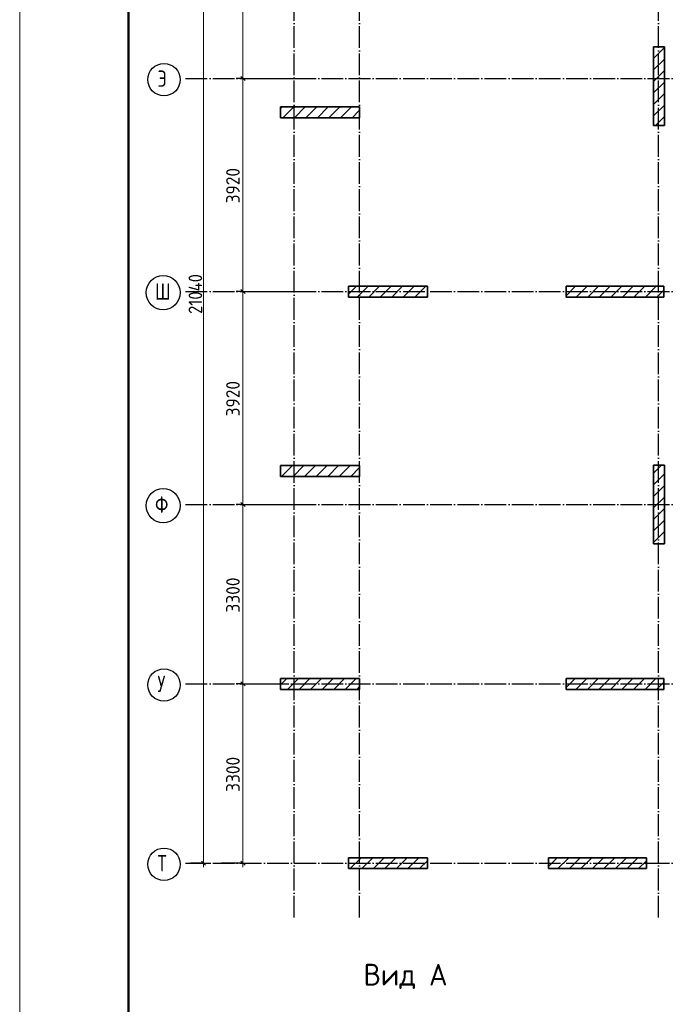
# Model space of a CAD drawing. Header units: millimetres. Extents: x -49773 to 2322955, y -3321 to 58485.
# Tile 107 of 256: x 493720 to 505616, y 30643 to 48763. Entities that reach past the tile are written whole.
import ezdxf

# ---------------------------------------------------------------- set-up
doc = ezdxf.new("R2010")
doc.units = ezdxf.units.MM
for name, pattern in [('______11', [500, 400, -50, 0, -50]), ('______3', [500, 400, -100]), ('______5', [1100, 800, -100, 100, -100])]:
    doc.linetypes.add(name, pattern=pattern)
doc.layers.add('Standard', color=7, linetype='Continuous', lineweight=25)
doc.layers.add('Балка_ общее', color=7, linetype='______3', lineweight=13)
doc.layers.add('Осевая линия_ общее', color=7, linetype='______5', lineweight=13, true_color=0xa0a0a0)
doc.styles.add('ISOCPEUR', font='txt')

msp = doc.modelspace()

# ---------------------------------------------------------------- linework, layer by layer
at = {"color": 7, "linetype": 'Continuous', "lineweight": 35, "transparency": 33554687}
for p, q in [((505381.5, 48263.9), (505381.5, 46813.9)), ((505581.5, 48263.9), (505381.5, 48263.9)), ((505581.5, 46813.9), (505581.5, 48263.9)), ((499971.5, 47158.9), (498521.5, 47158.9)), ((498521.5, 47158.9), (498521.5, 46958.9)), ((499971.5, 46958.9), (499971.5, 47158.9)), ((498521.5, 46958.9), (499971.5, 46958.9)), ((505381.5, 46813.9), (505581.5, 46813.9)), ((501221.5, 43858.9), (499771.5, 43858.9)), ((499771.5, 43858.9), (499771.5, 43658.9)), ((501221.5, 43658.9), (501221.5, 43858.9)), ((505571.5, 43858.9), (503771.5, 43858.9)), ((503771.5, 43858.9), (503771.5, 43658.9)), ((505571.5, 43658.9), (505571.5, 43858.9)), ((499771.5, 43658.9), (501221.5, 43658.9)), ((503771.5, 43658.9), (505571.5, 43658.9)), ((499971.5, 40558.9), (498521.5, 40558.9)), ((498521.5, 40558.9), (498521.5, 40358.9)), ((499971.5, 40358.9), (499971.5, 40558.9)), ((505381.5, 40563.9), (505381.5, 39113.9)), ((505581.5, 40563.9), (505381.5, 40563.9)), ((505581.5, 39113.9), (505581.5, 40563.9)), ((498521.5, 40358.9), (499971.5, 40358.9)), ((505381.5, 39113.9), (505581.5, 39113.9)), ((499971.5, 36638.9), (498521.5, 36638.9)), ((498521.5, 36638.9), (498521.5, 36438.9)), ((499971.5, 36438.9), (499971.5, 36638.9)), ((505571.5, 36638.9), (503771.5, 36638.9)), ((503771.5, 36638.9), (503771.5, 36438.9)), ((505571.5, 36438.9), (505571.5, 36638.9)), ((498521.5, 36438.9), (499971.5, 36438.9)), ((503771.5, 36438.9), (505571.5, 36438.9)), ((501221.5, 33338.9), (499771.5, 33338.9)), ((499771.5, 33338.9), (499771.5, 33138.9)), ((501221.5, 33138.9), (501221.5, 33338.9)), ((505251.5, 33338.9), (503451.5, 33338.9)), ((503451.5, 33338.9), (503451.5, 33138.9)), ((505251.5, 33138.9), (505251.5, 33338.9)), ((499771.5, 33138.9), (501221.5, 33138.9)), ((503451.5, 33138.9), (505251.5, 33138.9))]:
    msp.add_line(p, q, dxfattribs=at)
at = {"color": 253, "linetype": '______11', "lineweight": 18, "true_color": 0xababab, "transparency": 33554687}
for p, q in [((505381.5, 48263.2), (505382.1, 48263.9)), ((505381.5, 47839), (505581.5, 48039)), ((505381.5, 47414.7), (505581.5, 47614.7)), ((498561.7, 46958.9), (498761.7, 47158.9)), ((498986, 46958.9), (499186, 47158.9)), ((499410.2, 46958.9), (499610.2, 47158.9)), ((505381.5, 46990.4), (505581.5, 47190.4)), ((499834.5, 46958.9), (499971.5, 47095.9)), ((499928.6, 43658.9), (500128.6, 43858.9)), ((500352.9, 43658.9), (500552.9, 43858.9)), ((500777.1, 43658.9), (500977.1, 43858.9)), ((503771.5, 43683.4), (503947, 43858.9)), ((504171.2, 43658.9), (504371.2, 43858.9)), ((504595.5, 43658.9), (504795.5, 43858.9)), ((505019.8, 43658.9), (505219.8, 43858.9)), ((501201.4, 43658.9), (501221.5, 43679)), ((505444, 43658.9), (505571.5, 43786.3)), ((498521.5, 40554.7), (498525.7, 40558.9)), ((498749.9, 40358.9), (498949.9, 40558.9)), ((499174.2, 40358.9), (499374.2, 40558.9)), ((499598.4, 40358.9), (499798.5, 40558.9)), ((505381.5, 40202.2), (505581.5, 40402.2)), ((505381.5, 39778), (505581.5, 39978)), ((505381.5, 39353.7), (505581.5, 39553.7)), ((505565.9, 39113.9), (505581.5, 39129.4)), ((498648.3, 36438.9), (498848.3, 36638.9)), ((499072.6, 36438.9), (499272.6, 36638.9)), ((499496.8, 36438.9), (499696.8, 36638.9)), ((503771.5, 36470.9), (503939.5, 36638.9)), ((504163.7, 36438.9), (504363.7, 36638.9)), ((504588, 36438.9), (504788, 36638.9)), ((505012.3, 36438.9), (505212.3, 36638.9)), ((499921.1, 36438.9), (499971.5, 36489.3)), ((505436.5, 36438.9), (505571.5, 36573.8)), ((499771.5, 33319.4), (499791, 33338.9)), ((500015.2, 33138.9), (500215.2, 33338.9)), ((500439.5, 33138.9), (500639.5, 33338.9)), ((500863.7, 33138.9), (501063.7, 33338.9)), ((503451.5, 33181), (503609.3, 33338.9)), ((503833.6, 33138.9), (504033.6, 33338.9)), ((504257.9, 33138.9), (504457.9, 33338.9)), ((504682.1, 33138.9), (504882.1, 33338.9)), ((505106.4, 33138.9), (505251.5, 33284))]:
    msp.add_line(p, q, dxfattribs=at)
at = {"color": 253, "linetype": '______5', "lineweight": 18, "true_color": 0xababab, "transparency": 33554687}
for p, q in [((505381.5, 48051.1), (505581.5, 48251.1)), ((505381.5, 47626.8), (505581.5, 47826.8)), ((505381.5, 47202.6), (505581.5, 47402.6)), ((498521.5, 47130.8), (498549.6, 47158.9)), ((498773.8, 46958.9), (498973.8, 47158.9)), ((499198.1, 46958.9), (499398.1, 47158.9)), ((499622.4, 46958.9), (499822.4, 47158.9)), ((505417.1, 46813.9), (505581.5, 46978.3)), ((499771.5, 43713.9), (499916.5, 43858.9)), ((500140.7, 43658.9), (500340.7, 43858.9)), ((500565, 43658.9), (500765, 43858.9)), ((500989.3, 43658.9), (501189.3, 43858.9)), ((503959.1, 43658.9), (504159.1, 43858.9)), ((504383.4, 43658.9), (504583.4, 43858.9)), ((504807.6, 43658.9), (505007.6, 43858.9)), ((505231.9, 43658.9), (505431.9, 43858.9)), ((498537.8, 40358.9), (498737.8, 40558.9)), ((498962.1, 40358.9), (499162.1, 40558.9)), ((499386.3, 40358.9), (499586.3, 40558.9)), ((499810.6, 40358.9), (499971.5, 40519.8)), ((505381.5, 40414.3), (505531, 40563.9)), ((505381.5, 39990.1), (505581.5, 40190.1)), ((505381.5, 39565.8), (505581.5, 39765.8)), ((505381.5, 39141.6), (505581.5, 39341.6)), ((498521.5, 36524.2), (498636.2, 36638.9)), ((498860.4, 36438.9), (499060.4, 36638.9)), ((499284.7, 36438.9), (499484.7, 36638.9)), ((499709, 36438.9), (499909, 36638.9)), ((503951.6, 36438.9), (504151.6, 36638.9)), ((504375.9, 36438.9), (504575.9, 36638.9)), ((504800.1, 36438.9), (505000.1, 36638.9)), ((505224.4, 36438.9), (505424.4, 36638.9)), ((499803.1, 33138.9), (500003.1, 33338.9)), ((500227.4, 33138.9), (500427.4, 33338.9)), ((500651.6, 33138.9), (500851.6, 33338.9)), ((501075.9, 33138.9), (501221.5, 33284.5)), ((503621.5, 33138.9), (503821.5, 33338.9)), ((504045.7, 33138.9), (504245.7, 33338.9)), ((504470, 33138.9), (504670, 33338.9)), ((504894.3, 33138.9), (505094.3, 33338.9))]:
    msp.add_line(p, q, dxfattribs=at)
at = {"layer": 'Standard', "color": 7, "linetype": 'Continuous', "lineweight": 13, "transparency": 33554687}
msp.add_lwpolyline([(493720.4, -1402.4), (535720.4, -1402.4), (535720.4, 57997.6), (493720.4, 57997.6), (493720.4, -1402.4)], close=True, dxfattribs=at)
at = {"layer": 'Standard', "color": 7, "linetype": 'Continuous', "lineweight": 50, "transparency": 33554687}
msp.add_lwpolyline([(495720.4, 57497.6), (535220.4, 57497.6), (535220.4, -902.4), (495720.4, -902.4), (495720.4, 57497.6)], close=True, dxfattribs=at)
at = {"layer": 'Балка_ общее', "color": 7, "linetype": 'Continuous', "lineweight": 13, "transparency": 33554687}
for p, q in [((497102.9, 33238.9), (497102.9, 54278.9)), ((497828.4, 47678.9), (497828.4, 50978.9)), ((497828.4, 43758.9), (497828.4, 47678.9)), ((497828.4, 39838.9), (497828.4, 43758.9)), ((497828.4, 36538.9), (497828.4, 39838.9)), ((497828.4, 33238.9), (497828.4, 36538.9)), ((497102.9, 33238.9), (497102.9, 33163.9)), ((497828.4, 33238.9), (497828.4, 33163.9))]:
    msp.add_line(p, q, dxfattribs=at)
at = {"layer": 'Балка_ общее', "color": 251, "linetype": 'Continuous', "lineweight": -3, "true_color": 0x656565, "transparency": 33554687}
for p, q in [((497828.4, 47678.9), (497703.4, 47678.9)), ((497828.4, 47678.9), (497953.4, 47678.9)), ((497828.4, 47678.9), (498895, 47678.9)), ((497828.4, 43758.9), (497703.4, 43758.9)), ((497828.4, 43758.9), (497953.4, 43758.9)), ((497828.4, 43758.9), (498805.6, 43758.9)), ((497828.4, 39838.9), (497703.4, 39838.9)), ((497828.4, 39838.9), (497953.4, 39838.9)), ((497828.4, 39838.9), (499027.3, 39838.9)), ((497828.4, 36538.9), (497703.4, 36538.9)), ((497828.4, 36538.9), (497953.4, 36538.9)), ((497828.4, 36538.9), (498603.9, 36538.9)), ((497102.9, 33238.9), (496861.5, 33238.9)), ((497102.9, 33238.9), (496977.9, 33238.9)), ((497102.9, 33238.9), (497227.9, 33238.9)), ((497828.4, 33238.9), (497431.5, 33238.9)), ((497828.4, 33238.9), (497703.4, 33238.9)), ((497828.4, 33238.9), (497953.4, 33238.9))]:
    msp.add_line(p, q, dxfattribs=at)
at = {"layer": 'Балка_ общее', "color": 7, "linetype": 'Continuous', "lineweight": 25, "transparency": 33554687}
for p, q in [((497865.9, 47641.4), (497790.9, 47716.4)), ((497865.9, 43721.4), (497790.9, 43796.4)), ((497865.9, 39801.4), (497790.9, 39876.4)), ((497865.9, 36501.4), (497790.9, 36576.4)), ((497140.4, 33201.4), (497065.4, 33276.4)), ((497865.9, 33201.4), (497790.9, 33276.4))]:
    msp.add_line(p, q, dxfattribs=at)
at = {"layer": 'Осевая линия_ общее', "color": 253, "linetype": '______11', "lineweight": -3, "true_color": 0xa0a0a0, "transparency": 33554687}
for p, q in [((498771.5, 32238.9), (498771.5, 56278.9)), ((499971.5, 32238.9), (499971.5, 56278.9)), ((505471.5, 32238.9), (505471.5, 56278.9)), ((496771.5, 47678.9), (514991.5, 47678.9)), ((496771.5, 43758.9), (514991.5, 43758.9)), ((496771.5, 39838.9), (514991.5, 39838.9)), ((496771.5, 36538.9), (514991.5, 36538.9)), ((496771.5, 33238.9), (514991.5, 33238.9))]:
    msp.add_line(p, q, dxfattribs=at)
at = {"layer": 'Осевая линия_ общее', "color": 7, "linetype": 'Continuous', "lineweight": 25, "transparency": 33554687}
for centre, radius in [((496375.2, 47659.4), 298.8), ((496359.9, 43739.4), 313.4), ((496359.9, 39819.4), 313.4), ((496375.2, 36519.4), 298.8), ((496375.2, 33219.4), 298.8)]:
    msp.add_circle(centre, radius, dxfattribs=at)

# ---------------------------------------------------------------- texts
at = {"layer": 'Standard', "color": 7, "linetype": 'Continuous', "lineweight": 35, "transparency": 33554687, "insert": (500046.1, 30924.2), "char_height": 400, "width": 1669.081, "attachment_point": 7, "style": 'ISOCPEUR'}
msp.add_mtext('\\W0.95;Вид А', dxfattribs=at)
at = {"layer": 'Балка_ общее', "color": 7, "linetype": 'Continuous', "lineweight": 25, "transparency": 33554687, "char_height": 250, "attachment_point": 7, "rotation": 90, "style": 'ISOCPEUR'}
for s, insert, width in [('\\W0.93;3920', (497768.4, 45381.4), 816.012), ('\\W0.89;21040', (497077.9, 43346.4), 961.262), ('\\W0.93;3920', (497768.4, 41461.4), 816.012), ('\\W0.93;3300', (497768.4, 37851.4), 816.019), ('\\W0.93;3300', (497768.4, 34551.4), 816.019)]:
    msp.add_mtext(s, dxfattribs=dict(at, insert=insert, width=width))
at = {"layer": 'Осевая линия_ общее', "color": 7, "linetype": 'Continuous', "lineweight": 25, "transparency": 33554687, "char_height": 300, "attachment_point": 7, "style": 'ISOCPEUR'}
for s, insert, width in [('\\W0.80;Э', (496255.2, 47528.9), 359.83), ('\\W0.83;Ш', (496209.9, 43608.9), 425), ('\\W0.83;Ф', (496209.9, 39688.9), 425), ('\\W0.80;У', (496255.2, 36388.9), 359.83), ('\\W0.80;Т', (496255.2, 33088.9), 359.83)]:
    msp.add_mtext(s, dxfattribs=dict(at, insert=insert, width=width))

doc.saveas('drawing.dxf')
